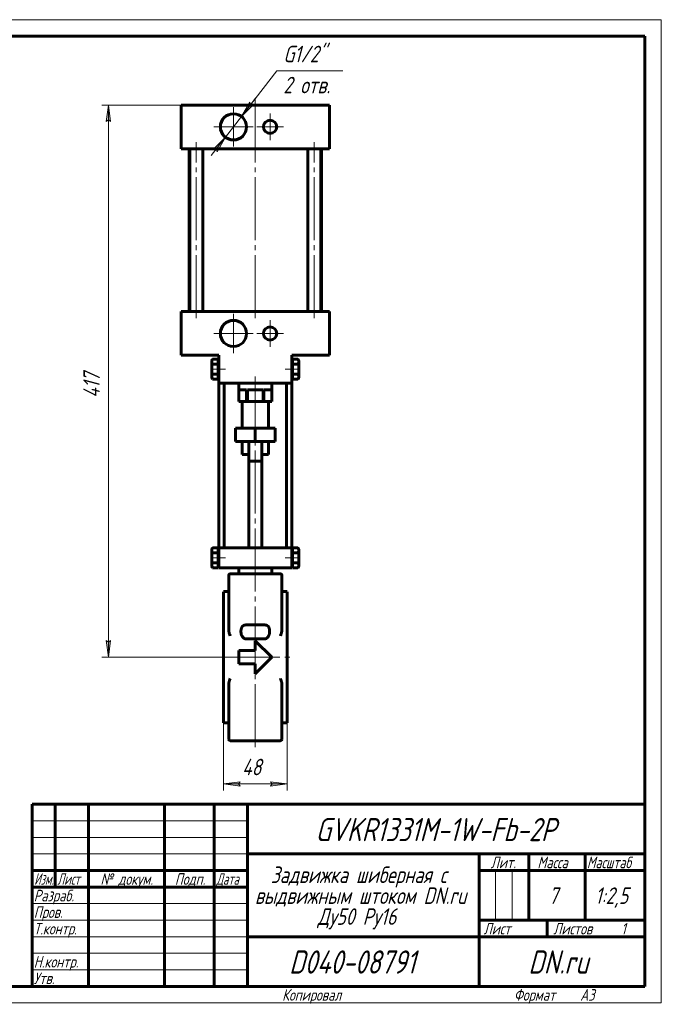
# Model space of a CAD drawing. Header units: millimetres. Extents: x 0 to 420, y 0 to 297.
# Tile 2 of 2: x 226 to 420, y 0 to 297. Entities that reach past the tile are written whole.
import ezdxf

# ---------------------------------------------------------------- set-up
doc = ezdxf.new("R2010")
doc.units = ezdxf.units.MM
for name, pattern in [('K5LT-1', [0]), ('K5LT_AXLED', [23.538345, 19.038345, -1.5, 1.5, -1.5]), ('K5LT_BASIC', [0]), ('K5LT_THIN', [0])]:
    doc.linetypes.add(name, pattern=pattern)
doc.layers.add('Системный слой', color=7, linetype='Continuous')
doc.layers.add('Системный слой (1)', color=7, linetype='Continuous', true_color=0x6c6c6c)
doc.styles.add('KDIMTEXTSTYLE', font='txt', dxfattribs={"width": 0.96, "oblique": 15, "height": 5})
doc.styles.add('KTEXTSTYLE', font='txt', dxfattribs={"width": 0.96, "height": 5})
doc.dimstyles.new('KDIMSTYLE (0.40)', dxfattribs={"dimtxt": 5, "dimasz": 1, "dimexe": 2, "dimexo": 0, "dimgap": 1, "dimtad": 1, "dimlfac": 2.5, "dimtxsty": 'KDIMTEXTSTYLE', "dimsah": 1, "dimcen": 0, "dimdle": 1, "dimadec": 0, "dimazin": 0, "dimtfac": 0.667, "dimtmove": 0, "dimatfit": 3, "dimfxl": 1, "dimtvp": 1, "dimtolj": 1, "dimtzin": 0, "dimarcsym": 0})

# ---------------------------------------------------------------- blocks, each defined once
blk = doc.blocks.new('U9')
at = {"layer": 'Системный слой (1)', "color": 143, "linetype": 'K5LT_BASIC', "lineweight": 60, "true_color": 0x33acca}
for p, q in [((287.79, 124.23), (289.39, 124.23)), ((305.39, 124.23), (306.99, 124.23))]:
    blk.add_line(p, q, dxfattribs=at)
blk = doc.blocks.new('U10')
at = {"layer": 'Системный слой (1)', "color": 143, "linetype": 'K5LT_BASIC', "lineweight": 60, "true_color": 0x33acca}
for p, q in [((293.54, 129.64), (289.79, 129.64)), ((304.99, 129.64), (301.25, 129.64))]:
    blk.add_line(p, q, dxfattribs=at)
blk = doc.blocks.new('U11')
at = {"layer": 'Системный слой (1)', "color": 143, "linetype": 'K5LT_BASIC', "lineweight": 60, "true_color": 0x33acca}
for p, q in [((287.79, 84.63), (289.39, 84.63)), ((305.39, 84.63), (306.99, 84.63))]:
    blk.add_line(p, q, dxfattribs=at)
blk = doc.blocks.new('U12')
at = {"layer": 'Системный слой (1)', "color": 30, "linetype": 'K5LT_AXLED', "lineweight": 18, "true_color": 0xff8000}
for q in [(290.79, 208.19), (284.83, 202.23), (296.75, 202.23), (290.79, 196.27)]:
    blk.add_line((290.79, 202.23), q, dxfattribs=at)
blk = doc.blocks.new('U13')
at = {"layer": 'Системный слой (1)', "color": 30, "linetype": 'K5LT_AXLED', "lineweight": 18, "true_color": 0xff8000}
for q in [(290.79, 270.59), (284.83, 264.63), (296.75, 264.63), (290.79, 258.67)]:
    blk.add_line((290.79, 264.63), q, dxfattribs=at)
blk = doc.blocks.new('U14')
at = {"layer": 'Системный слой (1)', "color": 30, "linetype": 'K5LT_AXLED', "lineweight": 18, "true_color": 0xff8000}
for q in [(301.86, 206.23), (297.86, 202.23), (305.86, 202.23), (301.86, 198.23)]:
    blk.add_line((301.86, 202.23), q, dxfattribs=at)
blk = doc.blocks.new('U15')
at = {"layer": 'Системный слой (1)', "color": 30, "linetype": 'K5LT_AXLED', "lineweight": 18, "true_color": 0xff8000}
for q in [(301.86, 268.63), (297.86, 264.63), (305.86, 264.63), (301.86, 260.63)]:
    blk.add_line((301.86, 264.63), q, dxfattribs=at)
blk = doc.blocks.new('D5')
at = {"layer": 'Системный слой (1)'}
for points in [[(253.7, 266.23), (253.04, 271.23), (252.38, 266.23), (253.04, 266.73)], [(253.04, 104.43), (253.7, 109.43), (253.04, 108.93), (252.38, 109.43)]]:
    blk.add_hatch(color=7, dxfattribs=at).paths.add_polyline_path(points)
at = {"layer": 'Системный слой (1)', "color": 7, "linetype": 'K5LT_THIN', "lineweight": 18, "true_color": 0xffffff}
for p, q in [((278.99, 271.23), (251.04, 271.23)), ((252.38, 266.23), (253.04, 271.23)), ((253.04, 271.23), (253.7, 266.23)), ((253.04, 266.73), (252.38, 266.23)), ((253.7, 266.23), (253.04, 266.73)), ((253.04, 104.43), (252.38, 109.43)), ((252.38, 109.43), (253.04, 108.93)), ((253.04, 108.93), (253.7, 109.43)), ((253.7, 109.43), (253.04, 104.43)), ((287.79, 104.43), (251.04, 104.43))]:
    blk.add_line(p, q, dxfattribs=at)
blk.add_wipeout([(252.04, 182.75), (244.66, 182.75), (244.66, 192.5), (252.04, 192.5)]).dxf.layer = 'Системный слой (1)'
blk.add_line((253.04, 104.43), (253.04, 271.23), dxfattribs=at)
at = {"layer": 'Системный слой (1)', "color": 7, "insert": (245.45, 182.75), "char_height": 5, "attachment_point": 1, "rotation": 90, "style": 'KTEXTSTYLE'}
blk.add_mtext('\\fArial|b0|c204|p34;\\H5.0;\\W1.000;\\Q15;\\fGOST Type AU|b0|i0|c204|p34;\\Q15;\\W0.960;417', dxfattribs=at)
blk = doc.blocks.new('KDIMARROW_01')
at = {"layer": 'Системный слой'}
blk.add_hatch(color=0, dxfattribs=at).paths.add_polyline_path([(-5, -0.66), (0, 0), (-5, 0.66), (-4.5, 0)])
at = {"layer": 'Системный слой', "color": 0, "linetype": 'K5LT_THIN', "lineweight": 18}
for p, q in [((-4.5, 0), (-5, 0.66)), ((-5, 0.66), (0, 0)), ((0, 0), (-5, -0.66)), ((-5, -0.66), (-4.5, 0))]:
    blk.add_line(p, q, dxfattribs=at)
at = {"layer": 'Системный слой (1)', "color": 0, "linetype": 'K5LT_THIN', "lineweight": 18}
blk.add_line((147.52, 104.43), (147.12, 104.43), dxfattribs=at)
blk = doc.blocks.new('D6')
at = {"layer": 'Системный слой (1)', "color": 7, "linetype": 'K5LT_THIN', "lineweight": 18, "true_color": 0xffffff}
for p, q in [((287.79, 84.63), (287.79, 64.17)), ((306.99, 84.63), (306.99, 64.17))]:
    blk.add_line(p, q, dxfattribs=at)
blk.add_wipeout([(293.38, 67.17), (293.38, 74.55), (301.09, 74.55), (301.09, 67.17)]).dxf.layer = 'Системный слой (1)'
at = {"layer": 'Системный слой (1)'}
for points in [[(292.29, 66.17), (292.79, 66.82), (287.79, 66.17), (292.79, 65.51)], [(306.99, 66.17), (301.99, 66.82), (302.49, 66.17), (301.99, 65.51)]]:
    blk.add_hatch(color=7, dxfattribs=at).paths.add_polyline_path(points)
at = {"layer": 'Системный слой (1)', "color": 7, "linetype": 'K5LT_THIN', "lineweight": 18, "true_color": 0xffffff}
for p, q in [((287.79, 66.17), (292.79, 66.82)), ((292.79, 65.51), (287.79, 66.17)), ((287.79, 66.17), (306.99, 66.17)), ((292.79, 66.82), (292.29, 66.17)), ((292.29, 66.17), (292.79, 65.51)), ((302.49, 66.17), (301.99, 66.82)), ((301.99, 66.82), (306.99, 66.17)), ((306.99, 66.17), (301.99, 65.51)), ((301.99, 65.51), (302.49, 66.17))]:
    blk.add_line(p, q, dxfattribs=at)
at = {"layer": 'Системный слой (1)', "color": 7, "insert": (293.38, 73.75), "char_height": 5, "attachment_point": 1, "style": 'KTEXTSTYLE'}
blk.add_mtext('\\fArial|b0|c204|p34;\\H5.0;\\W1.000;\\Q15;\\fGOST Type AU|b0|i0|c204|p34;\\Q15;\\W0.960;48', dxfattribs=at)
blk = doc.blocks.new('D7')
at = {"layer": 'Системный слой (1)'}
for points in [[(293.22, 267.76), (296.79, 271.31), (295.97, 271.32), (295.75, 272.12)], [(285.84, 257.13), (288.37, 261.49), (284.8, 257.94), (285.62, 257.93)]]:
    blk.add_hatch(color=7, dxfattribs=at).paths.add_polyline_path(points)
at = {"layer": 'Системный слой (1)', "color": 7, "linetype": 'K5LT_THIN', "lineweight": 18, "true_color": 0xffffff}
for p, q in [((293.22, 267.76), (303.86, 281.54)), ((293.22, 267.76), (297.49, 273.3)), ((295.75, 272.12), (293.22, 267.76)), ((293.22, 267.76), (296.79, 271.31)), ((295.97, 271.32), (295.75, 272.12)), ((296.79, 271.31), (295.97, 271.32)), ((288.37, 261.49), (293.22, 267.76)), ((288.37, 261.49), (284.1, 255.95)), ((288.37, 261.49), (284.8, 257.94)), ((285.84, 257.13), (288.37, 261.49)), ((284.8, 257.94), (285.62, 257.93)), ((285.62, 257.93), (285.84, 257.13))]:
    blk.add_line(p, q, dxfattribs=at)
blk.add_wipeout([(305.86, 273.16), (305.86, 289.92), (321.22, 289.92), (321.22, 273.16)]).dxf.layer = 'Системный слой (1)'
blk.add_line((303.86, 281.54), (323.86, 281.54), dxfattribs=at)
at = {"layer": 'Системный слой (1)', "color": 7, "char_height": 5, "attachment_point": 1, "style": 'KTEXTSTYLE'}
for s, insert in [('\\fArial|b0|c204|p34;\\H5.0;\\W1.000;\\Q15;\\fGOST Type AU|b0|i0|c204|p34;\\Q15;\\W0.960;G1/2"', (305.86, 289.13)), ('\\fArial|b0|c204|p34;\\H5.0;\\W1.000;\\Q15;\\fGOST Type AU|b0|i0|c204|p34;\\Q15;\\W0.960;2 отв.', (305.86, 279.75))]:
    blk.add_mtext(s, dxfattribs=dict(at, insert=insert))
blk = doc.blocks.new('U16')
at = {"color": 7, "linetype": 'K5LT_THIN', "lineweight": 18, "true_color": 0xffffff}
for p, q in [((0, 297), (420, 297)), ((420, 297), (420, 0)), ((230, 55), (295, 55)), ((230, 50), (295, 50)), ((230, 45), (295, 45)), ((369.96, 25), (369.96, 40)), ((374.98, 25), (374.98, 40)), ((230, 30), (295, 30)), ((230, 25), (295, 25)), ((230, 20), (295, 20)), ((230, 15), (295, 15)), ((230, 10), (295, 10)), ((420, 0), (0, 0))]:
    blk.add_line(p, q, dxfattribs=at)
at = {"color": 143, "linetype": 'K5LT_BASIC', "lineweight": 60, "true_color": 0x33acca}
for p, q in [((20, 292), (415, 292)), ((415, 292), (415, 5)), ((230, 60), (415, 60)), ((230, 5), (230, 60)), ((237, 35), (237, 60)), ((247, 5), (247, 60)), ((270, 5), (270, 60)), ((285, 5), (285, 60)), ((295, 5), (295, 60)), ((295, 45), (415, 45)), ((365, 5), (365, 45)), ((380, 25), (380, 45)), ((397, 25), (397, 45)), ((230, 40), (295, 40)), ((365, 40), (380, 40)), ((380, 40), (415, 40)), ((230, 35), (295, 35)), ((365, 25), (415, 25)), ((385.57, 20), (385.57, 25)), ((295, 20), (365, 20)), ((365, 20), (415, 20)), ((415, 5), (20, 5))]:
    blk.add_line(p, q, dxfattribs=at)
at = {"color": 7, "attachment_point": 1, "style": 'KTEXTSTYLE'}
for s, insert, char_height in [('\\fArial|b0|c204|p34;\\H5.0;\\W1.000;\\Q15;\\fGOST Type AU|b0|i0|c204|p34;\\Q15;\\W0.960;\\H7.00;GVKR1331M-1W-Fb-2P', (315.57, 55.86), 7), ('\\fArial|b0|c204|p34;\\H5.0;\\W1.000;\\Q15;\\fGOST Type AU|b0|i0|c204|p34;\\Q15;\\W0.960;Задвижка шиберная с', (302.04, 41.21), 5), ('\\fArial|b0|c204|p34;\\H5.0;\\W1.000;\\Q15;\\fGOST Type AU|b0|i0|c204|p34;\\Q15;\\W0.960;\\H3.50;Лит.', (368.47, 44.18), 3.5), ('\\fArial|b0|c204|p34;\\H5.0;\\W1.000;\\Q15;\\fGOST Type AU|b0|i0|c204|p34;\\Q15;\\W0.960;\\H3.50;Масса', (382.58, 44.18), 3.5), ('\\fArial|b0|c204|p34;\\H5.0;\\W1.000;\\Q15;\\fGOST Type AU|b0|i0|c204|p34;\\Q15;\\W0.926;\\H3.50;Масштаб', (397.52, 44.18), 3.5), ('\\fArial|b0|c204|p34;\\H5.0;\\W1.000;\\Q15;\\fGOST Type AU|b0|i0|c204|p34;\\Q15;\\W0.786;\\H3.50;Изм.', (230.62, 39.18), 3.5), ('\\fArial|b0|c204|p34;\\H5.0;\\W1.000;\\Q15;\\fGOST Type AU|b0|i0|c204|p34;\\Q15;\\W0.800;\\H3.50;Лист', (237.61, 39.18), 3.5), ('\\fArial|b0|c204|p34;\\H5.0;\\W1.000;\\Q15;\\fGOST Type AU|b0|i0|c204|p34;\\Q15;\\W0.960;\\H3.50;№ докум.', (250.63, 39.18), 3.5), ('\\fArial|b0|c204|p34;\\H5.0;\\W1.000;\\Q15;\\fGOST Type AU|b0|i0|c204|p34;\\Q15;\\W0.960;\\H3.50;Подп.', (273.1, 39.18), 3.5), ('\\fArial|b0|c204|p34;\\H5.0;\\W1.000;\\Q15;\\fGOST Type AU|b0|i0|c204|p34;\\Q15;\\W0.800;\\H3.50;Дата', (285.61, 39.18), 3.5), ('\\fArial|b0|c204|p34;\\H5.0;\\W1.000;\\Q15;\\fGOST Type AU|b0|i0|c204|p34;\\Q15;\\W0.960;\\H3.50;Разраб.', (230.5, 34.18), 3.5), ('\\fArial|b0|c204|p34;\\H5.0;\\W1.000;\\Q15;\\fGOST Type AU|b0|i0|c204|p34;\\Q15;\\W0.960;выдвижным штоком DN.ru', (297.27, 34.9), 5), ('\\fArial|b0|c204|p34;\\H5.0;\\W1.000;\\Q15;\\fGOST Type AU|b0|i0|c204|p34;\\Q15;\\W0.960;7', (386, 34.9), 5), ('\\fArial|b0|c204|p34;\\H5.0;\\W1.000;\\Q15;\\fGOST Type AU|b0|i0|c204|p34;\\Q15;\\W0.960;{\\c16737820;1:2,5}', (400, 34.9), 5), ('\\fArial|b0|c204|p34;\\H5.0;\\W1.000;\\Q15;\\fGOST Type AU|b0|i0|c204|p34;\\Q15;\\W0.960;\\H3.50;Пров.', (230.5, 29.18), 3.5), ('\\fArial|b0|c204|p34;\\H5.0;\\W1.000;\\Q15;\\fGOST Type AU|b0|i0|c204|p34;\\Q15;\\W0.960;Ду50 Ру16', (316.19, 28.59), 5), ('\\fArial|b0|c204|p34;\\H5.0;\\W1.000;\\Q15;\\fGOST Type AU|b0|i0|c204|p34;\\Q15;\\W0.960;\\H3.50;Т.контр.', (230.5, 24.18), 3.5), ('\\fArial|b0|c204|p34;\\H5.0;\\W1.000;\\Q15;\\fGOST Type AU|b0|i0|c204|p34;\\Q15;\\W0.960;\\H3.50;Лист', (366.32, 24.18), 3.5), ('\\fArial|b0|c204|p34;\\H5.0;\\W1.000;\\Q15;\\fGOST Type AU|b0|i0|c204|p34;\\Q15;\\W0.960;\\H3.50;Листов', (387.36, 24.18), 3.5), ('\\fArial|b0|c204|p34;\\H5.0;\\W1.000;\\Q15;\\fGOST Type AU|b0|i0|c204|p34;\\Q15;\\W0.960;\\H3.50;1', (407.91, 24.18), 3.5), ('\\fArial|b0|c204|p34;\\H5.0;\\W1.000;\\Q15;\\fGOST Type AU|b0|i0|c204|p34;\\Q15;\\W0.960;\\H7.00;D040-08791', (307.61, 15.86), 7), ('\\fArial|b0|c204|p34;\\H5.0;\\W1.000;\\Q15;\\fGOST Type AU|b0|i0|c204|p34;\\Q15;\\W0.960;\\H7.00;DN.ru', (379.84, 15.86), 7), ('\\fArial|b0|c204|p34;\\H5.0;\\W1.000;\\Q15;\\fGOST Type AU|b0|i0|c204|p34;\\Q15;\\W0.960;\\H3.50;Н.контр.', (230.5, 14.18), 3.5), ('\\fArial|b0|c204|p34;\\H5.0;\\W1.000;\\Q15;\\fGOST Type AU|b0|i0|c204|p34;\\Q15;\\W0.960;\\H3.50;Утв.', (230.5, 9.18), 3.5), ('\\fArial|b0|c204|p34;\\H5.0;\\W1.000;\\Q15;\\fGOST Type AU|b0|i0|c204|p34;\\Q15;\\W0.960;\\H3.50;Копировал', (305.5, 4.18), 3.5), ('\\fArial|b0|c204|p34;\\H5.0;\\W1.000;\\Q15;\\fGOST Type AU|b0|i0|c204|p34;\\Q15;\\W0.960;\\H3.50;Формат', (375.5, 4.18), 3.5), ('\\fArial|b0|c204|p34;\\H5.0;\\W1.000;\\Q15;\\fGOST Type AU|b0|i0|c204|p34;\\Q15;\\W0.960;\\H3.50;A3', (395.5, 4.18), 3.5)]:
    blk.add_mtext(s, dxfattribs=dict(at, insert=insert, char_height=char_height))

msp = doc.modelspace()

# ---------------------------------------------------------------- linework, layer by layer
at = {"layer": 'Системный слой (1)', "color": 143, "linetype": 'K5LT_BASIC', "lineweight": 60, "true_color": 0x33acca}
for p, q in [((274.9947, 271.226), (278.9947, 271.226)), ((274.9947, 258.026), (274.9947, 271.226)), ((278.9947, 271.226), (315.7947, 271.226)), ((315.7947, 271.226), (319.7947, 271.226)), ((319.7947, 258.026), (319.7947, 271.226)), ((278.9947, 258.026), (274.9947, 258.026)), ((277.3947, 208.826), (277.3947, 258.026)), ((277.5756, 208.826), (277.5756, 258.026)), ((278.9947, 258.026), (315.7947, 258.026)), ((281.5756, 208.826), (281.5756, 258.026)), ((313.2138, 208.826), (313.2138, 258.026)), ((319.7947, 258.026), (315.7947, 258.026)), ((317.2138, 208.826), (317.2138, 258.026)), ((317.3947, 208.826), (317.3947, 258.026)), ((274.9947, 195.626), (274.9947, 208.826)), ((274.9947, 208.826), (278.9947, 208.826)), ((278.9947, 208.826), (315.7947, 208.826)), ((315.7947, 208.826), (319.7947, 208.826)), ((319.7947, 195.626), (319.7947, 208.826)), ((278.9947, 195.626), (274.9947, 195.626)), ((278.9947, 195.626), (286.3947, 195.626)), ((284.5069, 194.4282), (284.2747, 194.026)), ((284.2747, 194.026), (284.2747, 193.6776)), ((284.2747, 193.6776), (284.2747, 191.426)), ((286.1547, 194.4282), (284.5069, 194.4282)), ((286.1547, 194.4282), (286.1547, 193.6776)), ((286.3947, 194.026), (286.1547, 194.026)), ((286.1547, 193.6776), (286.1547, 192.9271)), ((286.3947, 187.226), (286.3947, 195.626)), ((308.3947, 187.226), (308.3947, 195.626)), ((308.3947, 195.626), (315.7947, 195.626)), ((308.3947, 194.026), (308.6347, 194.026)), ((308.6347, 194.4282), (308.6347, 193.6776)), ((308.6347, 194.4282), (310.2825, 194.4282)), ((308.6347, 193.6776), (308.6347, 192.9271)), ((310.2825, 194.4282), (310.5147, 194.026)), ((310.5147, 194.026), (310.5147, 193.6776)), ((310.5147, 193.6776), (310.5147, 191.426)), ((319.7947, 195.626), (315.7947, 195.626)), ((284.2747, 191.426), (284.2747, 189.1743)), ((286.1547, 192.9271), (284.5069, 192.9271)), ((286.1547, 192.9271), (286.1547, 191.426)), ((286.1547, 191.426), (286.1547, 189.9249)), ((308.6347, 192.9271), (308.6347, 191.426)), ((308.6347, 192.9271), (310.2825, 192.9271)), ((308.6347, 191.426), (308.6347, 189.9249)), ((310.5147, 191.426), (310.5147, 189.1743)), ((284.2747, 189.1743), (284.2747, 188.826)), ((284.5069, 188.4237), (284.2747, 188.826)), ((286.1547, 189.9249), (284.5069, 189.9249)), ((286.1547, 188.4237), (284.5069, 188.4237)), ((286.1547, 189.9249), (286.1547, 189.1743)), ((286.1547, 189.1743), (286.1547, 188.4237)), ((286.3947, 188.826), (286.1547, 188.826)), ((308.3947, 188.826), (308.6347, 188.826)), ((308.6347, 189.9249), (310.2825, 189.9249)), ((308.6347, 189.9249), (308.6347, 189.1743)), ((308.6347, 189.1743), (308.6347, 188.4237)), ((308.6347, 188.4237), (310.2825, 188.4237)), ((310.2825, 188.4237), (310.5147, 188.826)), ((310.5147, 189.1743), (310.5147, 188.826)), ((286.3947, 137.426), (286.3947, 187.226)), ((287.9947, 187.226), (286.3947, 187.226)), ((287.9947, 137.426), (287.9947, 187.226)), ((287.9947, 187.226), (306.7947, 187.226)), ((292.3947, 181.626), (292.3947, 187.226)), ((292.3968, 181.626), (292.3968, 185.226)), ((292.3968, 185.226), (294.7716, 185.226)), ((294.7716, 181.626), (294.7716, 185.226)), ((295.0198, 185.226), (297.3947, 185.226)), ((295.0198, 181.626), (295.0198, 185.226)), ((297.3947, 185.226), (299.7696, 185.226)), ((299.7696, 181.626), (299.7696, 185.226)), ((300.0178, 185.226), (302.3926, 185.226)), ((300.0178, 181.626), (300.0178, 185.226)), ((302.3926, 181.626), (302.3926, 185.226)), ((302.3947, 181.626), (302.3947, 187.226)), ((306.7947, 137.426), (306.7947, 187.226)), ((306.7947, 187.226), (308.3947, 187.226)), ((308.3947, 137.426), (308.3947, 187.226)), ((292.3947, 181.626), (292.3968, 181.626)), ((292.3968, 181.626), (294.7716, 181.626)), ((293.3947, 173.626), (293.3947, 181.626)), ((294.7716, 181.626), (295.0198, 181.626)), ((295.0198, 181.626), (299.7696, 181.626)), ((299.7696, 181.626), (300.0178, 181.626)), ((300.0178, 181.626), (302.3926, 181.626)), ((301.3947, 173.626), (301.3947, 181.626)), ((302.3926, 181.626), (302.3947, 181.626)), ((291.3947, 169.626), (291.3947, 173.626)), ((291.3947, 173.626), (297.3947, 173.626)), ((297.3947, 169.626), (297.3947, 173.626)), ((297.3947, 173.626), (303.3947, 173.626)), ((303.3947, 169.626), (303.3947, 173.626)), ((291.3947, 169.626), (297.3947, 169.626)), ((293.3947, 165.626), (293.3947, 169.626)), ((295.3947, 163.626), (295.3947, 169.626)), ((297.3947, 169.626), (303.3947, 169.626)), ((299.3947, 163.626), (299.3947, 169.626)), ((301.3947, 165.626), (301.3947, 169.626)), ((293.3947, 165.626), (295.3947, 165.626)), ((295.3947, 137.426), (295.3947, 163.626)), ((299.3947, 163.626), (295.3947, 163.626)), ((299.3947, 165.626), (301.3947, 165.626)), ((299.3947, 137.426), (299.3947, 163.626)), ((284.5069, 137.4282), (284.2747, 137.026)), ((284.2747, 137.026), (284.2747, 136.6776)), ((286.1547, 137.4282), (284.5069, 137.4282)), ((286.1547, 137.4282), (286.1547, 136.6776)), ((286.3947, 137.026), (286.1547, 137.026)), ((286.3947, 131.426), (286.3947, 137.426)), ((287.9947, 137.426), (286.3947, 137.426)), ((287.9947, 137.426), (306.7947, 137.426)), ((306.7947, 137.426), (308.3947, 137.426)), ((308.3947, 131.426), (308.3947, 137.426)), ((308.3947, 137.026), (308.6347, 137.026)), ((308.6347, 137.4282), (310.2825, 137.4282)), ((308.6347, 137.4282), (308.6347, 136.6776)), ((310.2825, 137.4282), (310.5147, 137.026)), ((310.5147, 137.026), (310.5147, 136.6776)), ((284.2747, 136.6776), (284.2747, 134.426)), ((284.2747, 134.426), (284.2747, 132.1743)), ((286.1547, 135.9271), (284.5069, 135.9271)), ((286.1547, 136.6776), (286.1547, 135.9271)), ((286.1547, 135.9271), (286.1547, 134.426)), ((286.1547, 134.426), (286.1547, 132.9249)), ((308.6347, 136.6776), (308.6347, 135.9271)), ((308.6347, 135.9271), (308.6347, 134.426)), ((308.6347, 135.9271), (310.2825, 135.9271)), ((308.6347, 134.426), (308.6347, 132.9249)), ((310.5147, 136.6776), (310.5147, 134.426)), ((310.5147, 134.426), (310.5147, 132.1743)), ((284.2747, 132.1743), (284.2747, 131.826)), ((284.5069, 131.4237), (284.2747, 131.826)), ((286.1547, 132.9249), (284.5069, 132.9249)), ((286.1547, 131.4237), (284.5069, 131.4237)), ((286.1547, 132.9249), (286.1547, 132.1743)), ((286.1547, 132.1743), (286.1547, 131.4237)), ((286.3947, 131.826), (286.1547, 131.826)), ((286.3947, 131.426), (308.3947, 131.426)), ((292.3947, 131.426), (292.3947, 129.635)), ((302.3947, 131.426), (302.3947, 129.635)), ((308.3947, 131.826), (308.6347, 131.826)), ((308.6347, 132.9249), (308.6347, 132.1743)), ((308.6347, 132.9249), (310.2825, 132.9249)), ((308.6347, 132.1743), (308.6347, 131.4237)), ((308.6347, 131.4237), (310.2825, 131.4237)), ((310.2825, 131.4237), (310.5147, 131.826)), ((310.5147, 132.1743), (310.5147, 131.826)), ((289.3947, 127.4776), (289.3947, 129.235)), ((289.3947, 118.9924), (289.3947, 129.235)), ((300.3947, 129.6322), (294.3947, 129.6322)), ((305.3947, 118.9924), (305.3947, 129.235)), ((305.3947, 128.7783), (305.3947, 129.235)), ((287.7947, 124.226), (287.7947, 84.626)), ((306.9947, 124.226), (306.9947, 84.626)), ((289.3947, 115.3207), (289.3947, 118.9924)), ((305.3947, 115.3207), (305.3947, 118.9924)), ((289.3947, 112.4568), (289.3947, 115.3207)), ((300.3947, 114.1616), (294.3947, 114.1616)), ((305.3947, 112.4568), (305.3947, 115.3207)), ((294.3947, 109.9973), (300.3947, 109.9973)), ((297.3947, 109.426), (297.3947, 106.426)), ((297.3947, 109.426), (302.3947, 104.426)), ((292.3947, 106.426), (292.3947, 102.426)), ((292.3947, 106.426), (297.3947, 106.426)), ((302.3947, 104.426), (297.3947, 99.426)), ((292.3947, 102.426), (297.3947, 102.426)), ((297.3947, 102.426), (297.3947, 99.426)), ((289.3947, 93.5312), (289.3947, 96.3952)), ((305.3947, 93.5312), (305.3947, 96.3952)), ((289.3947, 89.8596), (289.3947, 93.5312)), ((305.3947, 89.8596), (305.3947, 93.5312)), ((289.3947, 79.6169), (289.3947, 89.8596)), ((305.3947, 79.6169), (305.3947, 89.8596)), ((289.3947, 79.6169), (289.3947, 81.3743)), ((304.9947, 79.2169), (289.7947, 79.2169)), ((305.3947, 79.6169), (305.3947, 80.0736))]:
    msp.add_line(p, q, dxfattribs=at)
at = {"layer": 'Системный слой (1)', "color": 30, "linetype": 'K5LT_AXLED', "lineweight": 18, "true_color": 0xff8000}
for p, q in [((297.3947, 206.826), (297.3947, 273.226)), ((279.5756, 206.826), (279.5756, 260.026)), ((315.2138, 206.826), (315.2138, 260.026)), ((288.3947, 191.426), (284.1547, 191.426)), ((310.6347, 191.426), (306.3947, 191.426)), ((297.3947, 77.2169), (297.3947, 189.226)), ((288.3947, 134.426), (284.1547, 134.426)), ((310.6347, 134.426), (306.3947, 134.426)), ((285.7947, 104.426), (308.9947, 104.426)), ((285.7947, 104.426), (308.9947, 104.426))]:
    msp.add_line(p, q, dxfattribs=at)
at = {"layer": 'Системный слой (1)', "color": 143, "linetype": 'K5LT_BASIC', "lineweight": 60, "true_color": 0x33acca}
for centre, radius in [((290.7947, 264.626), 3.96), ((301.8576, 264.626), 2), ((290.7947, 202.226), 3.96), ((301.8576, 202.226), 2)]:
    msp.add_circle(centre, radius, dxfattribs=at)
for centre, start, end in [((289.7947, 129.235), 90, 180), ((304.9947, 129.235), 0, 90), ((304.9947, 129.235), 0, 90), ((289.7947, 79.6169), 180, 270), ((304.9947, 79.6169), 270, 0), ((304.9947, 79.6169), 278.328467, 0)]:
    msp.add_arc(centre, 0.4, start, end, dxfattribs=at)
for points, knots in [([(284.5069, 194.4282), (284.476, 194.3747), (284.4301, 194.2883), (284.3762, 194.1666), (284.3409, 194.0713), (284.3118, 193.9732), (284.2888, 193.8682), (284.2768, 193.767), (284.2747, 193.7016), (284.2747, 193.6776)], [0, 0, 0, 0, 2.19292398, 3.51825832, 4.90426476, 6.00979902, 7.4227334, 9.05858362, 10, 10, 10, 10]), ([(284.2747, 193.6776), (284.2747, 193.6316), (284.2802, 193.5427), (284.3043, 193.4073), (284.3384, 193.2898), (284.3996, 193.1275), (284.4574, 193.0128), (284.5069, 192.9271)], [0, 0, 0, 0, 1.44740223, 2.79972062, 4.28007379, 5.18836903, 8, 8, 8, 8]), ([(310.2825, 194.4282), (310.3134, 194.3747), (310.3593, 194.2883), (310.4133, 194.1666), (310.4485, 194.0713), (310.4776, 193.9732), (310.5006, 193.8682), (310.5126, 193.767), (310.5147, 193.7016), (310.5147, 193.6776)], [0, 0, 0, 0, 2.19292398, 3.51825832, 4.90426476, 6.00979902, 7.4227334, 9.05858362, 10, 10, 10, 10]), ([(310.5147, 193.6776), (310.5147, 193.6316), (310.5092, 193.5427), (310.4851, 193.4073), (310.451, 193.2898), (310.3898, 193.1275), (310.332, 193.0128), (310.2825, 192.9271)], [0, 0, 0, 0, 1.44740223, 2.79972062, 4.28007379, 5.18836903, 8, 8, 8, 8]), ([(284.5069, 189.9249), (284.476, 189.8713), (284.4301, 189.7849), (284.3762, 189.6633), (284.3409, 189.568), (284.3118, 189.4698), (284.2888, 189.3649), (284.2768, 189.2637), (284.2747, 189.1982), (284.2747, 189.1743)], [0, 0, 0, 0, 2.19292398, 3.51825832, 4.90426476, 6.00979902, 7.4227334, 9.05858362, 10, 10, 10, 10]), ([(284.2747, 189.1743), (284.2747, 189.1283), (284.2802, 189.0394), (284.3043, 188.904), (284.3384, 188.7864), (284.3996, 188.6241), (284.4574, 188.5095), (284.5069, 188.4237)], [0, 0, 0, 0, 1.44740223, 2.79972062, 4.28007379, 5.18836903, 8, 8, 8, 8]), ([(310.2825, 189.9249), (310.3134, 189.8713), (310.3593, 189.7849), (310.4133, 189.6633), (310.4485, 189.568), (310.4776, 189.4698), (310.5006, 189.3649), (310.5126, 189.2637), (310.5147, 189.1982), (310.5147, 189.1743)], [0, 0, 0, 0, 2.19292398, 3.51825832, 4.90426476, 6.00979902, 7.4227334, 9.05858362, 10, 10, 10, 10]), ([(310.5147, 189.1743), (310.5147, 189.1283), (310.5092, 189.0394), (310.4851, 188.904), (310.451, 188.7864), (310.3898, 188.6241), (310.332, 188.5095), (310.2825, 188.4237)], [0, 0, 0, 0, 1.44740223, 2.79972062, 4.28007379, 5.18836903, 8, 8, 8, 8]), ([(284.5069, 137.4282), (284.476, 137.3747), (284.4301, 137.2883), (284.3762, 137.1666), (284.3409, 137.0713), (284.3118, 136.9732), (284.2888, 136.8682), (284.2768, 136.767), (284.2747, 136.7016), (284.2747, 136.6776)], [0, 0, 0, 0, 2.19292398, 3.51825832, 4.90426476, 6.00979902, 7.4227334, 9.05858362, 10, 10, 10, 10]), ([(310.2825, 137.4282), (310.3134, 137.3747), (310.3593, 137.2883), (310.4133, 137.1666), (310.4485, 137.0713), (310.4776, 136.9732), (310.5006, 136.8682), (310.5126, 136.767), (310.5147, 136.7016), (310.5147, 136.6776)], [0, 0, 0, 0, 2.19292398, 3.51825832, 4.90426476, 6.00979902, 7.4227334, 9.05858362, 10, 10, 10, 10]), ([(284.2747, 136.6776), (284.2747, 136.6316), (284.2802, 136.5427), (284.3043, 136.4073), (284.3384, 136.2898), (284.3996, 136.1275), (284.4574, 136.0128), (284.5069, 135.9271)], [0, 0, 0, 0, 1.44740223, 2.79972062, 4.28007379, 5.18836903, 8, 8, 8, 8]), ([(310.5147, 136.6776), (310.5147, 136.6316), (310.5092, 136.5427), (310.4851, 136.4073), (310.451, 136.2898), (310.3898, 136.1275), (310.332, 136.0128), (310.2825, 135.9271)], [0, 0, 0, 0, 1.44740223, 2.79972062, 4.28007379, 5.18836903, 8, 8, 8, 8]), ([(284.5069, 132.9249), (284.476, 132.8713), (284.4301, 132.7849), (284.3762, 132.6633), (284.3409, 132.568), (284.3118, 132.4698), (284.2888, 132.3649), (284.2768, 132.2637), (284.2747, 132.1982), (284.2747, 132.1743)], [0, 0, 0, 0, 2.19292398, 3.51825832, 4.90426476, 6.00979902, 7.4227334, 9.05858362, 10, 10, 10, 10]), ([(284.2747, 132.1743), (284.2747, 132.1283), (284.2802, 132.0394), (284.3043, 131.904), (284.3384, 131.7864), (284.3996, 131.6241), (284.4574, 131.5095), (284.5069, 131.4237)], [0, 0, 0, 0, 1.44740223, 2.79972062, 4.28007379, 5.18836903, 8, 8, 8, 8]), ([(310.2825, 132.9249), (310.3134, 132.8713), (310.3593, 132.7849), (310.4133, 132.6633), (310.4485, 132.568), (310.4776, 132.4698), (310.5006, 132.3649), (310.5126, 132.2637), (310.5147, 132.1982), (310.5147, 132.1743)], [0, 0, 0, 0, 2.19292398, 3.51825832, 4.90426476, 6.00979902, 7.4227334, 9.05858362, 10, 10, 10, 10]), ([(310.5147, 132.1743), (310.5147, 132.1283), (310.5092, 132.0394), (310.4851, 131.904), (310.451, 131.7864), (310.3898, 131.6241), (310.332, 131.5095), (310.2825, 131.4237)], [0, 0, 0, 0, 1.44740223, 2.79972062, 4.28007379, 5.18836903, 8, 8, 8, 8]), ([(294.3947, 129.6322), (294.2859, 129.6322), (294.0831, 129.6327), (293.7967, 129.6343), (293.6241, 129.635), (293.5418, 129.635)], [0, 0, 0, 0, 2.22273177, 4.14325088, 6, 6, 6, 6]), ([(300.3947, 129.6322), (300.5035, 129.6322), (300.7063, 129.6327), (300.9927, 129.6343), (301.1653, 129.635), (301.2476, 129.635)], [0, 0, 0, 0, 2.22278774, 4.1432559, 6, 6, 6, 6]), ([(293.3595, 110.9013), (293.3304, 110.9521), (293.2765, 111.059), (293.2021, 111.249), (293.1508, 111.4297), (293.1173, 111.5897), (293.096, 111.7163), (293.08, 111.8438), (293.0659, 112.0122), (293.0602, 112.1863), (293.065, 112.3926), (293.0782, 112.5631), (293.1002, 112.7316), (293.1313, 112.9064), (293.1812, 113.1039), (293.2584, 113.3214), (293.3311, 113.4712), (293.4221, 113.6226), (293.4963, 113.7241), (293.6046, 113.8395), (293.6951, 113.9194), (293.795, 113.9891), (293.8736, 114.0335), (293.9549, 114.0727), (294.0384, 114.1051), (294.1335, 114.1318), (294.2482, 114.1546), (294.3346, 114.1616), (294.3947, 114.1616)], [0, 0, 0, 0, 1.30155454, 2.65995857, 4.49735068, 5.39200192, 6.19691906, 7.26607196, 8.14906268, 9.81324122, 10.98459555, 12.55232471, 13.46893731, 14.63509673, 16.38262117, 17.89077883, 19.70328007, 20.071812, 21.83032907, 22.51172685, 23.61010872, 24.51714814, 25.2102241, 25.59342691, 26.4906963, 27.15384461, 27.72082405, 29, 29, 29, 29]), ([(301.4299, 110.9013), (301.459, 110.9521), (301.5129, 111.059), (301.5873, 111.249), (301.6386, 111.4297), (301.6721, 111.5897), (301.6934, 111.7163), (301.7094, 111.8438), (301.7235, 112.0122), (301.7292, 112.1863), (301.7245, 112.3926), (301.7112, 112.5631), (301.6892, 112.7316), (301.6581, 112.9064), (301.6082, 113.1039), (301.5311, 113.3214), (301.4583, 113.4712), (301.3674, 113.6226), (301.2931, 113.7241), (301.1848, 113.8395), (301.0943, 113.9194), (300.9944, 113.9891), (300.9158, 114.0335), (300.8345, 114.0727), (300.751, 114.1051), (300.6559, 114.1318), (300.5412, 114.1546), (300.4548, 114.1616), (300.3947, 114.1616)], [0, 0, 0, 0, 1.30155454, 2.65995857, 4.49735068, 5.39200192, 6.19691906, 7.26607196, 8.14906268, 9.81324122, 10.98459555, 12.55232471, 13.46893731, 14.63509673, 16.38262117, 17.89077883, 19.70328007, 20.071812, 21.83032907, 22.51172685, 23.61010872, 24.51714814, 25.2102241, 25.59342691, 26.4906963, 27.15384461, 27.72082405, 29, 29, 29, 29]), ([(289.3947, 112.4568), (289.3947, 112.4189), (289.3971, 112.3519), (289.4059, 112.2508), (289.4187, 112.153), (289.4384, 112.0382), (289.47, 111.8903), (289.5178, 111.7089), (289.5796, 111.5075), (289.6594, 111.2718), (289.7326, 111.0705), (289.7822, 110.9353), (289.7947, 110.9013)], [0, 0, 0, 0, 0.93613771, 1.65211311, 2.49426696, 3.35389659, 4.49881227, 6.17597414, 7.89699089, 9.57494283, 12.13925376, 13, 13, 13, 13]), ([(293.3595, 110.9013), (293.3886, 110.8505), (293.4382, 110.7674), (293.5206, 110.6406), (293.5933, 110.5381), (293.6665, 110.4447), (293.7274, 110.3733), (293.786, 110.3103), (293.8504, 110.2473), (293.9196, 110.1873), (293.9865, 110.1379), (294.0698, 110.0848), (294.1526, 110.0439), (294.2428, 110.0159), (294.3143, 110.0012), (294.3644, 109.9973), (294.3947, 109.9973)], [0, 0, 0, 0, 2.1633132, 3.52658447, 5.44199487, 6.65160451, 7.76987604, 8.79847185, 9.72494583, 10.98065443, 12.04208402, 12.66005544, 14.45974401, 15.25949793, 15.95032916, 17, 17, 17, 17]), ([(301.4299, 110.9013), (301.4008, 110.8504), (301.3511, 110.7672), (301.2685, 110.6401), (301.1955, 110.5373), (301.1218, 110.4433), (301.0603, 110.3713), (301.001, 110.3078), (300.9359, 110.2444), (300.866, 110.1842), (300.7986, 110.1349), (300.7203, 110.0856), (300.648, 110.0496), (300.564, 110.0206), (300.4883, 110.0026), (300.4286, 109.9973), (300.3947, 109.9973)], [0, 0, 0, 0, 2.16526578, 3.53100237, 5.45465974, 6.67267662, 7.80115841, 8.84020385, 9.77569253, 11.04060339, 12.10534053, 12.72353009, 14.29565685, 14.92265957, 15.82572475, 17, 17, 17, 17]), ([(305.3947, 112.4568), (305.3947, 112.4189), (305.3923, 112.3519), (305.3835, 112.2508), (305.3707, 112.153), (305.351, 112.0382), (305.3194, 111.8903), (305.2716, 111.7089), (305.2098, 111.5075), (305.13, 111.2718), (305.0568, 111.0705), (305.0072, 110.9353), (304.9947, 110.9013)], [0, 0, 0, 0, 0.93613771, 1.65211311, 2.49426696, 3.35389659, 4.49881227, 6.17597414, 7.89699089, 9.57494283, 12.13925376, 13, 13, 13, 13]), ([(289.7947, 97.9506), (289.7656, 97.8713), (289.7164, 97.7376), (289.6475, 97.5444), (289.592, 97.3812), (289.5404, 97.2179), (289.5013, 97.081), (289.4643, 96.9351), (289.4339, 96.7937), (289.4101, 96.6425), (289.3975, 96.5123), (289.3947, 96.4323), (289.3947, 96.3952)], [0, 0, 0, 0, 2.00676319, 3.38759182, 4.8984314, 6.13607882, 7.50967936, 8.33777166, 9.78421803, 11.0269012, 12.08364386, 13, 13, 13, 13]), ([(304.9947, 97.9506), (305.0238, 97.8713), (305.073, 97.7376), (305.1419, 97.5444), (305.1974, 97.3812), (305.249, 97.2179), (305.2881, 97.081), (305.3251, 96.9351), (305.3555, 96.7937), (305.3793, 96.6425), (305.3919, 96.5123), (305.3947, 96.4323), (305.3947, 96.3952)], [0, 0, 0, 0, 2.00676319, 3.38759182, 4.8984314, 6.13607882, 7.50967936, 8.33777166, 9.78421803, 11.0269012, 12.08364386, 13, 13, 13, 13])]:
    msp.add_open_spline(points, degree=3, knots=knots, dxfattribs=at)
at = {"layer": 'Системный слой (1)', "color": 7, "linetype": 'K5LT-1'}
for points, knots in [([(284.5069, 192.9271), (284.4977, 192.8953), (284.4744, 192.8125), (284.4323, 192.6525), (284.3807, 192.4296), (284.3373, 192.1962), (284.3071, 191.9788), (284.2916, 191.8256), (284.2829, 191.7029), (284.2782, 191.6105), (284.2753, 191.5181), (284.2747, 191.4566), (284.2747, 191.426)], [0, 0, 0, 0, 1.43286195, 3.72544107, 7.16430976, 11.33828068, 14.00371051, 16.66914034, 18.00185526, 19.33457017, 20.66728509, 22, 22, 22, 22]), ([(284.2747, 191.426), (284.2747, 191.3841), (284.2759, 191.3002), (284.2812, 191.174), (284.2899, 191.0484), (284.305, 190.8914), (284.33, 190.7036), (284.3742, 190.4527), (284.4329, 190.1928), (284.4833, 190.0068), (284.5069, 189.9249)], [0, 0, 0, 0, 1.81846407, 3.63692813, 5.4553922, 7.27385627, 10.46569137, 13.65752648, 18.30421618, 22, 22, 22, 22]), ([(310.2825, 192.9271), (310.2917, 192.8953), (310.315, 192.8125), (310.3571, 192.6525), (310.4087, 192.4296), (310.4521, 192.1962), (310.4823, 191.9788), (310.4978, 191.8256), (310.5065, 191.7029), (310.5112, 191.6105), (310.5141, 191.5181), (310.5147, 191.4566), (310.5147, 191.426)], [0, 0, 0, 0, 1.43286195, 3.72544107, 7.16430976, 11.33828068, 14.00371051, 16.66914034, 18.00185526, 19.33457017, 20.66728509, 22, 22, 22, 22]), ([(310.5147, 191.426), (310.5147, 191.3841), (310.5135, 191.3002), (310.5083, 191.174), (310.4995, 191.0484), (310.4844, 190.8914), (310.4594, 190.7036), (310.4152, 190.4527), (310.3566, 190.1928), (310.3061, 190.0068), (310.2825, 189.9249)], [0, 0, 0, 0, 1.81846407, 3.63692813, 5.4553922, 7.27385627, 10.46569137, 13.65752648, 18.30421618, 22, 22, 22, 22]), ([(284.5069, 135.9271), (284.4977, 135.8953), (284.4744, 135.8125), (284.4323, 135.6525), (284.3807, 135.4296), (284.3373, 135.1962), (284.3071, 134.9788), (284.2916, 134.8256), (284.2829, 134.7029), (284.2782, 134.6105), (284.2753, 134.5181), (284.2747, 134.4566), (284.2747, 134.426)], [0, 0, 0, 0, 1.43286195, 3.72544107, 7.16430976, 11.33828068, 14.00371051, 16.66914034, 18.00185526, 19.33457017, 20.66728509, 22, 22, 22, 22]), ([(284.2747, 134.426), (284.2747, 134.3841), (284.2759, 134.3002), (284.2812, 134.174), (284.2899, 134.0484), (284.305, 133.8914), (284.33, 133.7036), (284.3742, 133.4527), (284.4329, 133.1928), (284.4833, 133.0068), (284.5069, 132.9249)], [0, 0, 0, 0, 1.81846407, 3.63692813, 5.4553922, 7.27385627, 10.46569137, 13.65752648, 18.30421618, 22, 22, 22, 22]), ([(310.2825, 135.9271), (310.2917, 135.8953), (310.315, 135.8125), (310.3571, 135.6525), (310.4087, 135.4296), (310.4521, 135.1962), (310.4823, 134.9788), (310.4978, 134.8256), (310.5065, 134.7029), (310.5112, 134.6105), (310.5141, 134.5181), (310.5147, 134.4566), (310.5147, 134.426)], [0, 0, 0, 0, 1.43286195, 3.72544107, 7.16430976, 11.33828068, 14.00371051, 16.66914034, 18.00185526, 19.33457017, 20.66728509, 22, 22, 22, 22]), ([(310.5147, 134.426), (310.5147, 134.3841), (310.5135, 134.3002), (310.5083, 134.174), (310.4995, 134.0484), (310.4844, 133.8914), (310.4594, 133.7036), (310.4152, 133.4527), (310.3566, 133.1928), (310.3061, 133.0068), (310.2825, 132.9249)], [0, 0, 0, 0, 1.81846407, 3.63692813, 5.4553922, 7.27385627, 10.46569137, 13.65752648, 18.30421618, 22, 22, 22, 22])]:
    msp.add_open_spline(points, degree=3, knots=knots, dxfattribs=at)

# ---------------------------------------------------------------- block references
at = {"layer": 'Системный слой (1)'}
for name in ['U13', 'U15', 'U12', 'U14', 'U10', 'U9', 'U11']:
    msp.add_blockref(name, (0, 0), dxfattribs=at)

# ---------------------------------------------------------------- next in the draw order: dimensions: what is measured, and where the dimension line sits
at = {"layer": 'Системный слой (1)', "color": 7}
dim = msp.add_linear_dim(base=(253.0394, 104.426), p1=(278.9947, 271.226), p2=(287.7947, 104.426), angle=90, dimstyle='KDIMSTYLE (0.40)', override={"dimexo": 0, "dimpost": '\\fGOST Type AU|b0|c204|p34;\\H5.0;\\W0.960;\\Q15;<>', "dimblk1": 'KDIMARROW_01', "dimblk2": 'KDIMARROW_01', "dimse1": 0, "dimse2": 0, "dimclrt": 7, "dimtol": 1, "dimtp": 0, "dimtm": 0, "dimtdec": 5, "dimtolj": 1}, dxfattribs=at)
dim.commit()
dim.dimension.update_dxf_attribs({"geometry": 'D5', "text_midpoint": (253.0394, 187.826), "dimtype": 160})
dim = msp.add_linear_dim(base=(287.7947, 66.1654), p1=(306.9947, 84.626), p2=(287.7947, 84.626), dimstyle='KDIMSTYLE (0.40)', override={"dimexo": 0, "dimpost": '\\fGOST Type AU|b0|c204|p34;\\H5.0;\\W0.960;\\Q15;<>', "dimblk1": 'KDIMARROW_01', "dimblk2": 'KDIMARROW_01', "dimse1": 0, "dimse2": 0, "dimclrt": 7, "dimtol": 1, "dimtp": 0, "dimtm": 0, "dimtdec": 5, "dimtolj": 1}, dxfattribs=at)
dim.commit()
dim.dimension.update_dxf_attribs({"geometry": 'D6', "text_midpoint": (297.3947, 66.1654), "dimtype": 160})

# ---------------------------------------------------------------- next in the draw order: dimensions: what is measured, and where the dimension line sits
dim = msp.add_diameter_dim_2p(p1=(284.7434, 256.7906), p2=(296.846, 272.4613), text='\\fGOST Type AU|b0|c204|p34;\\H5.0;\\W0.960;\\Q15;\\fGOST Type AU|b0|c204|p34;\\H5.0;\\W0.960;\\Q15;\\fGOST Type AU|b0|i0|c204|p34;\\Q15;G1/2"\\X\\fGOST Type AU|b0|c204|p34;\\H5.0;\\W0.960;\\Q15;\\fGOST Type AU|b0|i0|c204|p34;\\Q15;2 отв.', dimstyle='KDIMSTYLE (0.40)', override={"dimtih": 1, "dimtoh": 1, "dimblk1": 'KDIMARROW_01', "dimblk2": 'KDIMARROW_01', "dimclrt": 7, "dimtmove": 1, "dimatfit": 2, "dimtolj": 1}, dxfattribs=at)
dim.commit()
dim.dimension.update_dxf_attribs({"geometry": 'D7', "text_midpoint": (305.8576, 281.5402)})

# ---------------------------------------------------------------- next in the draw order: block references
msp.add_blockref('U16', (0, 0))

doc.saveas('drawing.dxf')
